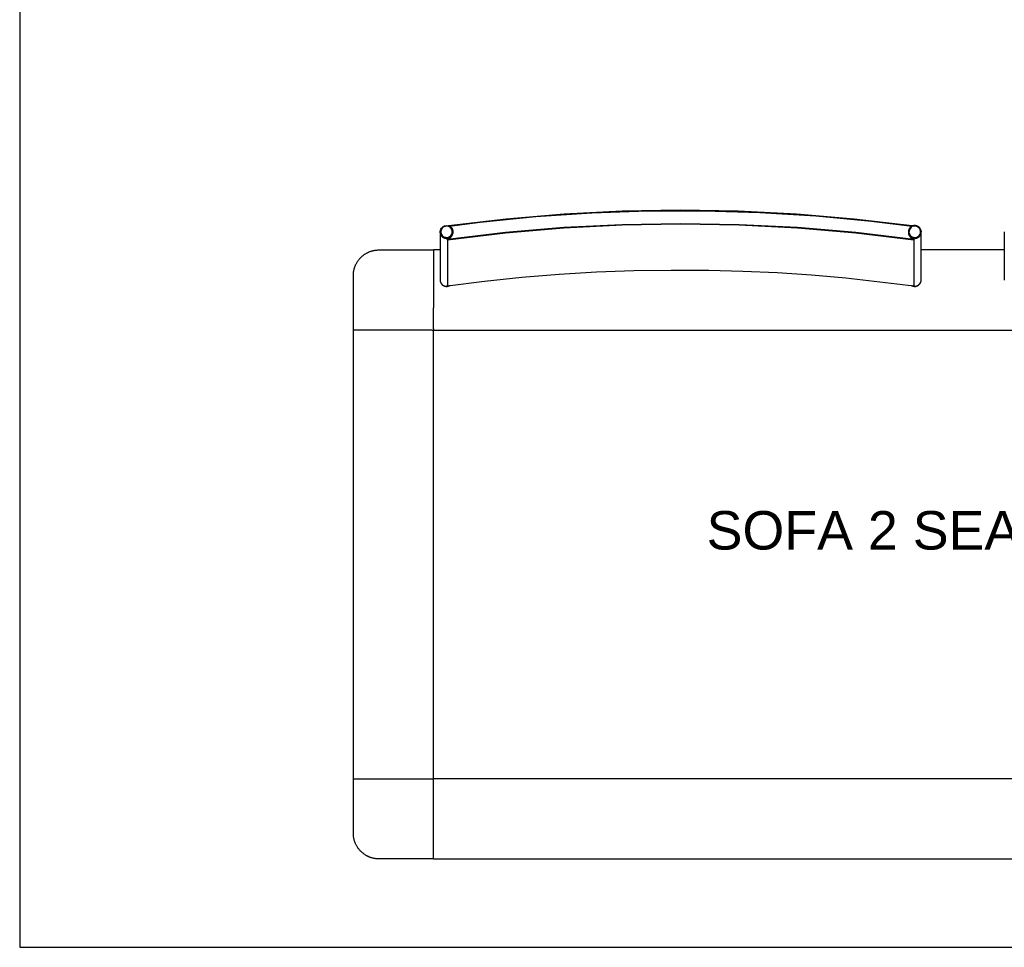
# Model space of a CAD drawing. Header units: millimetres. Extents: x -1470 to 7470, y -12049 to 6674.
# Tile 17 of 58: x -1470 to 65, y -5113 to -3666. Entities that reach past the tile are written whole.
import ezdxf

# ---------------------------------------------------------------- set-up
doc = ezdxf.new("R2010")
doc.units = ezdxf.units.MM
doc.header["$LTSCALE"] = 10
doc.layers.get('0').update_dxf_attribs({"true_color": 0x000000})
doc.styles.add('Arial Normale', font='txt')

msp = doc.modelspace()

# ---------------------------------------------------------------- linework, layer by layer
at = {"color": 18, "linetype": 'Continuous', "lineweight": 25, "true_color": 0x000000}
for p, q in [((-950.3, -4149.9), (-950.3, -4065.2)), ((-827.4, -4149.9), (-950.3, -4149.9)), ((-950.3, -4934.7), (-950.3, -4849.9)), ((-950.3, -4849.9), (-827.4, -4849.9))]:
    msp.add_line(p, q, dxfattribs=at)
at = {"color": 1, "true_color": 0xff0000}
msp.add_lwpolyline([(-1470.5, -5112.7), (7412.8, -5112.7), (7412.8, 674.6), (-1470.5, 674.6)], close=True, dxfattribs=at)
at = {"color": 18, "linetype": 'Continuous', "lineweight": 25, "true_color": 0x000000}
for points in [[(-79.2, -3987.3), (-169.2, -3976.8), (-259.5, -3969.2), (-350.1, -3964.7), (-440.7, -3963.2), (-531.3, -3964.7), (-621.8, -3969.3), (-712.1, -3976.9), (-802.1, -3987.5)], [(-79.4, -3988.2), (-142.3, -3980.5), (-229.4, -3972.4), (-316.6, -3967), (-403.9, -3964.5), (-491.3, -3964.7), (-578.7, -3967.7), (-665.9, -3973.6), (-752.8, -3982.2), (-800.6, -3988.2)], [(-76.4, -4008.6), (-166.9, -3997.9), (-257.8, -3990.2), (-348.8, -3985.6), (-440, -3984.1), (-531.2, -3985.6), (-622.2, -3990.2), (-713.1, -3997.9), (-803.6, -4008.6)], [(-76.5, -4009.6), (-167, -3998.8), (-257.8, -3991.2), (-348.9, -3986.6), (-440, -3985), (-531.1, -3986.6), (-622.2, -3991.2), (-713, -3998.8), (-803.5, -4009.6)], [(-65.2, -3995.1), (-65.3, -3994.7), (-65.3, -3994.4), (-65.4, -3994.1), (-65.6, -3993.7), (-65.7, -3993.4), (-65.8, -3993.1), (-66, -3992.8), (-66.1, -3992.4), (-66.3, -3992.1), (-66.4, -3991.8), (-66.6, -3991.5), (-66.8, -3991.3), (-67, -3991), (-67.3, -3990.7), (-67.5, -3990.4), (-67.7, -3990.2), (-68, -3989.9), (-68.2, -3989.7), (-68.5, -3989.5), (-68.7, -3989.2), (-69, -3989), (-69.3, -3988.8), (-69.6, -3988.6), (-69.9, -3988.4), (-70.2, -3988.3), (-70.5, -3988.1), (-70.8, -3988), (-71.1, -3987.8), (-71.5, -3987.7), (-71.8, -3987.6), (-72.1, -3987.5), (-72.5, -3987.4), (-72.8, -3987.3), (-73.1, -3987.2), (-73.5, -3987.2), (-73.8, -3987.1), (-74.2, -3987.1), (-74.5, -3987.1), (-74.9, -3987.1), (-75.2, -3987.1), (-75.6, -3987.1), (-75.9, -3987.1), (-76.3, -3987.1), (-76.6, -3987.2), (-77, -3987.2), (-77.3, -3987.3), (-77.6, -3987.4), (-78, -3987.5), (-78.3, -3987.6), (-78.6, -3987.7), (-79, -3987.9), (-79.3, -3988), (-79.6, -3988.2), (-79.9, -3988.3), (-80.2, -3988.5), (-80.5, -3988.7), (-80.8, -3988.9), (-81.1, -3989.1), (-81.3, -3989.3), (-81.6, -3989.5), (-81.9, -3989.8), (-82.1, -3990), (-82.3, -3990.3), (-82.6, -3990.5), (-82.8, -3990.8), (-83, -3991.1), (-83.2, -3991.4), (-83.4, -3991.6), (-83.6, -3991.9), (-83.8, -3992.2), (-83.9, -3992.6), (-84.1, -3992.9), (-84.2, -3993.2), (-84.4, -3993.5), (-84.5, -3993.8), (-84.6, -3994.2), (-84.7, -3994.5), (-84.8, -3994.9), (-84.8, -3995.2), (-84.9, -3995.5), (-84.9, -3995.9), (-85, -3996.2), (-85, -3996.6), (-85, -3996.9)], [(-79.3, -3988), (-79.2, -3987.3)], [(-79.2, -3987.3), (-79.2, -3988.1)], [(-815, -3996.9), (-815, -3997.1)], [(-815, -3997.1), (-815, -3997.4), (-815, -3997.8), (-814.9, -3998.1), (-814.9, -3998.5), (-814.8, -3998.8), (-814.8, -3999.2), (-814.7, -3999.5), (-814.6, -3999.8), (-814.5, -4000.2), (-814.4, -4000.5), (-814.2, -4000.8), (-814.1, -4001.1), (-814, -4001.4), (-813.8, -4001.7), (-813.6, -4002.1), (-813.4, -4002.3), (-813.2, -4002.6), (-813, -4002.9), (-812.8, -4003.2), (-812.6, -4003.5), (-812.4, -4003.7), (-812.2, -4004), (-811.9, -4004.2), (-811.7, -4004.5), (-811.4, -4004.7), (-811.1, -4004.9), (-810.8, -4005.1), (-810.6, -4005.3), (-810.3, -4005.5), (-810, -4005.7), (-809.7, -4005.8), (-809.4, -4006), (-809, -4006.1), (-808.7, -4006.3), (-808.4, -4006.4), (-808.1, -4006.5), (-807.7, -4006.6), (-807.4, -4006.7), (-807.1, -4006.8), (-806.7, -4006.8), (-806.4, -4006.9), (-806, -4006.9), (-805.7, -4007), (-805.3, -4007), (-805, -4007), (-804.7, -4007), (-804.3, -4007), (-804, -4006.9), (-803.6, -4006.9), (-803.3, -4006.8), (-802.9, -4006.8), (-802.6, -4006.7), (-802.3, -4006.6), (-801.9, -4006.5), (-801.6, -4006.4), (-801.3, -4006.3), (-801, -4006.1), (-800.6, -4006), (-800.3, -4005.8), (-800, -4005.7), (-799.7, -4005.5), (-799.4, -4005.3), (-799.2, -4005.1), (-798.9, -4004.9), (-798.6, -4004.7), (-798.3, -4004.5), (-798.1, -4004.2), (-797.8, -4004), (-797.6, -4003.7), (-797.4, -4003.5), (-797.2, -4003.2), (-797, -4002.9), (-796.8, -4002.6), (-796.6, -4002.3), (-796.4, -4002.1), (-796.2, -4001.7), (-796, -4001.4), (-795.9, -4001.1), (-795.8, -4000.8), (-795.6, -4000.5), (-795.5, -4000.2), (-795.4, -3999.8), (-795.3, -3999.5), (-795.2, -3999.2), (-795.2, -3998.8), (-795.1, -3998.5), (-795.1, -3998.1), (-795, -3997.8), (-795, -3997.4), (-795, -3997.1)], [(-815, -3997.1), (-815, -4071.8)], [(-803.6, -4008.6), (-803.3, -4008.5), (-803.1, -4008.4), (-802.8, -4008.3), (-802.5, -4008.2), (-802.2, -4008), (-802, -4007.9), (-801.7, -4007.8), (-801.4, -4007.6), (-801.1, -4007.5), (-800.9, -4007.3), (-800.6, -4007.1), (-800.3, -4006.9), (-800.1, -4006.8), (-799.8, -4006.6), (-799.5, -4006.3), (-799.3, -4006.1), (-799.1, -4006), (-798.9, -4005.8), (-798.8, -4005.7), (-798.6, -4005.5), (-798.4, -4005.3), (-798.3, -4005.1), (-798.1, -4005), (-798, -4004.8), (-797.8, -4004.6), (-797.6, -4004.4), (-797.5, -4004.2), (-797.3, -4004), (-797.2, -4003.8), (-797.1, -4003.6), (-796.9, -4003.4), (-796.8, -4003.2), (-796.6, -4002.8), (-796.4, -4002.5), (-796.2, -4002.1), (-796.1, -4001.8), (-795.9, -4001.4), (-795.8, -4001.1), (-795.6, -4000.7), (-795.5, -4000.3), (-795.4, -4000), (-795.3, -3999.6), (-795.2, -3999.3), (-795.2, -3999.2), (-795.1, -3999), (-795.1, -3998.8), (-795.1, -3998.7), (-795.1, -3998.5), (-795, -3998.3), (-795, -3998.2), (-795, -3998), (-795, -3997.8), (-795, -3997.8), (-795, -3997.7), (-795, -3997.5), (-795.1, -3997.1)], [(-795, -3997.1), (-795, -3996.9)], [(-795, -3997.1), (-795, -3997.1)], [(-85, -3996.9), (-85, -3997.1)], [(-85, -3997.1), (-85, -3997.4), (-85, -3997.8), (-84.9, -3998.1), (-84.9, -3998.5), (-84.8, -3998.8), (-84.8, -3999.2), (-84.7, -3999.5), (-84.6, -3999.8), (-84.5, -4000.2), (-84.4, -4000.5), (-84.2, -4000.8), (-84.1, -4001.1), (-84, -4001.4), (-83.8, -4001.8), (-83.6, -4002.1), (-83.4, -4002.3), (-83.3, -4002.6), (-83.1, -4002.9), (-82.8, -4003.2), (-82.6, -4003.5), (-82.4, -4003.7), (-82.2, -4004), (-81.9, -4004.2), (-81.7, -4004.5), (-81.4, -4004.7), (-81.1, -4004.9), (-80.8, -4005.1), (-80.6, -4005.3), (-80.3, -4005.5), (-80, -4005.7), (-79.7, -4005.8), (-79.4, -4006), (-79, -4006.1), (-78.7, -4006.3), (-78.4, -4006.4), (-78.1, -4006.5), (-77.7, -4006.6), (-77.4, -4006.7), (-77.1, -4006.8), (-76.7, -4006.8), (-76.4, -4006.9), (-76, -4006.9), (-75.7, -4007), (-75.3, -4007), (-75, -4007), (-74.7, -4007), (-74.3, -4007), (-74, -4006.9), (-73.6, -4006.9), (-73.3, -4006.8), (-72.9, -4006.8), (-72.6, -4006.7), (-72.3, -4006.6), (-71.9, -4006.5), (-71.6, -4006.4), (-71.3, -4006.3), (-71, -4006.1), (-70.6, -4006), (-70.3, -4005.8), (-70, -4005.7), (-69.7, -4005.5), (-69.4, -4005.3), (-69.2, -4005.1), (-68.9, -4004.9), (-68.6, -4004.7), (-68.3, -4004.5), (-68.1, -4004.2), (-67.8, -4004), (-67.6, -4003.7), (-67.4, -4003.5), (-67.2, -4003.2), (-66.9, -4002.9), (-66.7, -4002.6), (-66.6, -4002.3), (-66.4, -4002.1), (-66.2, -4001.8), (-66, -4001.4), (-65.9, -4001.1), (-65.8, -4000.8), (-65.6, -4000.5), (-65.5, -4000.2), (-65.4, -3999.8), (-65.3, -3999.5), (-65.2, -3999.2), (-65.2, -3998.8), (-65.1, -3998.5), (-65.1, -3998.1), (-65, -3997.8), (-65, -3997.4), (-65, -3997.1)], [(-85, -3997.1), (-85, -3997.4), (-85, -3997.8), (-84.9, -3998.1), (-84.9, -3998.5), (-84.8, -3998.8), (-84.8, -3999.2), (-84.7, -3999.5), (-84.6, -3999.8), (-84.5, -4000.2), (-84.4, -4000.5), (-84.2, -4000.8), (-84.1, -4001.1), (-84, -4001.4), (-83.8, -4001.7), (-83.6, -4002.1), (-83.4, -4002.3), (-83.2, -4002.6), (-83, -4002.9), (-82.8, -4003.2), (-82.6, -4003.5), (-82.4, -4003.7), (-82.2, -4004), (-81.9, -4004.2), (-81.7, -4004.5), (-81.4, -4004.7), (-81.1, -4004.9), (-80.8, -4005.1), (-80.6, -4005.3), (-80.3, -4005.5), (-80, -4005.7), (-79.7, -4005.8), (-79.4, -4006), (-79, -4006.1), (-78.7, -4006.3), (-78.4, -4006.4), (-78.1, -4006.5), (-77.7, -4006.6), (-77.4, -4006.7), (-77.1, -4006.8), (-76.7, -4006.8), (-76.4, -4006.9), (-76, -4006.9), (-75.7, -4007), (-75.3, -4007), (-75, -4007), (-74.7, -4007), (-74.3, -4007), (-74, -4006.9), (-73.6, -4006.9), (-73.3, -4006.8), (-72.9, -4006.8), (-72.6, -4006.7), (-72.3, -4006.6), (-71.9, -4006.5), (-71.6, -4006.4), (-71.3, -4006.3), (-71, -4006.1), (-70.6, -4006), (-70.3, -4005.8), (-70, -4005.7), (-69.7, -4005.5), (-69.4, -4005.3), (-69.2, -4005.1), (-68.9, -4004.9), (-68.6, -4004.7), (-68.3, -4004.5), (-68.1, -4004.2), (-67.8, -4004), (-67.6, -4003.7), (-67.4, -4003.5), (-67.2, -4003.2), (-67, -4002.9), (-66.8, -4002.6), (-66.6, -4002.3), (-66.4, -4002.1), (-66.2, -4001.7), (-66, -4001.4), (-65.9, -4001.1), (-65.8, -4000.8), (-65.6, -4000.5), (-65.5, -4000.2), (-65.4, -3999.8), (-65.3, -3999.5), (-65.2, -3999.2), (-65.2, -3998.8), (-65.1, -3998.5), (-65.1, -3998.1), (-65, -3997.8), (-65, -3997.4), (-65, -3997.1)], [(-85, -3997.1), (-85, -3997.1)], [(-84.9, -3997.1), (-84.9, -3998), (-84.9, -3998.3), (-84.9, -3998.5), (-84.9, -3998.7), (-84.8, -3998.9), (-84.8, -3999.1), (-84.8, -3999.3), (-84.8, -3999.4), (-84.7, -3999.6), (-84.7, -3999.7), (-84.7, -3999.9), (-84.6, -4000.2), (-84.5, -4000.4), (-84.4, -4000.7), (-84.3, -4001), (-84.2, -4001.3), (-84, -4001.7), (-83.8, -4002.1), (-83.6, -4002.5), (-83.5, -4002.7), (-83.4, -4002.9), (-83.3, -4003.1), (-83.1, -4003.3), (-83, -4003.5), (-82.9, -4003.7), (-82.7, -4004), (-82.4, -4004.4), (-82.2, -4004.6), (-82, -4004.8), (-81.8, -4005), (-81.6, -4005.2), (-81.5, -4005.4), (-81.3, -4005.6), (-81.1, -4005.8), (-80.9, -4006), (-80.7, -4006.2), (-80.4, -4006.4), (-80.2, -4006.5), (-80, -4006.7), (-79.8, -4006.9), (-79.6, -4007), (-79.3, -4007.2), (-79.1, -4007.3), (-78.8, -4007.5), (-78.5, -4007.7), (-78.1, -4007.9), (-77.8, -4008), (-77.4, -4008.2), (-77.1, -4008.3), (-76.7, -4008.5), (-76.4, -4008.6)], [(-65.2, -3995.1), (-65, -3996.9)], [(-65, -3997.1), (-65, -3996.9)], [(-65, -4071.8), (-65, -3997.1)], [(64.6, -3996.9), (64.6, -3997.1)], [(64.6, -3997.1), (64.6, -3997.4)], [(64.6, -3997.1), (64.6, -4071.8)], [(-803.6, -4008.6), (-803.6, -4079.8)], [(-803.5, -4009.6), (-803.6, -4008.6)], [(-803.5, -4009.6), (-803.5, -4080.8)], [(-76.5, -4009.6), (-76.4, -4008.6)], [(-76.5, -4009.6), (-76.5, -4080.8)], [(-76.4, -4008.6), (-76.4, -4079.8)], [(-950.3, -4065.2), (-950.2, -4063.7), (-950.2, -4062.3), (-950.1, -4060.9), (-950, -4060.2), (-949.9, -4059.5), (-949.8, -4058.7), (-949.7, -4057.9), (-949.5, -4057.2), (-949.3, -4056.4), (-949.2, -4055.6), (-949, -4054.8), (-948.8, -4054), (-948.5, -4053.3), (-948.3, -4052.6), (-948.1, -4051.9), (-947.8, -4051.2), (-947.6, -4050.5), (-947.3, -4049.8), (-947, -4049.1), (-946.7, -4048.4), (-946.4, -4047.8), (-945.9, -4046.8), (-945.4, -4045.9), (-944.9, -4045), (-944.4, -4044.1), (-943.8, -4043.2), (-943.2, -4042.3), (-942.6, -4041.4), (-941.9, -4040.5), (-941.2, -4039.6), (-940.5, -4038.8), (-939.7, -4037.9), (-938.9, -4037.1), (-938.3, -4036.5), (-937.7, -4035.9), (-937.1, -4035.3), (-936.5, -4034.8), (-935.8, -4034.2), (-935.2, -4033.7), (-934.5, -4033.2), (-933.8, -4032.7), (-933.2, -4032.2), (-932.5, -4031.7), (-931.8, -4031.3), (-931.1, -4030.9), (-930.4, -4030.4), (-929.7, -4030), (-929, -4029.7), (-928.3, -4029.3), (-927.6, -4028.9), (-926.9, -4028.6), (-926.1, -4028.3), (-925.4, -4028), (-924.7, -4027.7), (-923.9, -4027.4), (-923.2, -4027.1), (-922.4, -4026.9), (-921.6, -4026.6), (-920.9, -4026.4), (-920.1, -4026.2), (-919.4, -4026), (-918.6, -4025.9), (-917.8, -4025.7), (-917, -4025.6), (-916.3, -4025.4), (-915, -4025.3), (-913.6, -4025.2), (-912.3, -4025.1), (-911, -4025), (-908.1, -4025), (-825.4, -4024.9)], [(-815, -4024.9), (-825.4, -4024.9)], [(-825.4, -4024.9), (-825.4, -4034.9)], [(-825.4, -4034.9), (-825.4, -4115.3)], [(64.6, -4024.9), (-65, -4024.9)], [(-803.5, -4080.8), (-745.6, -4073.6), (-687.6, -4067.6), (-629.5, -4062.9), (-571.2, -4059.4), (-512.9, -4057.2), (-454.6, -4056.3), (-396.2, -4056.6), (-342.8, -4058), (-289.4, -4060.4), (-236, -4063.9), (-182.7, -4068.5), (-76.5, -4080.8)], [(-815, -4071.8), (-815, -4072.1), (-815, -4072.5), (-814.9, -4072.8), (-814.9, -4073.1), (-814.8, -4073.5), (-814.8, -4073.8), (-814.7, -4074.2), (-814.6, -4074.5), (-814.5, -4074.8), (-814.4, -4075.1), (-814.2, -4075.5), (-814.1, -4075.8), (-814, -4076.1), (-813.8, -4076.4), (-813.6, -4076.7), (-813.5, -4077), (-813.3, -4077.3), (-813.1, -4077.6), (-812.9, -4077.8), (-812.6, -4078.1), (-812.4, -4078.4), (-812.2, -4078.6), (-811.9, -4078.8), (-811.7, -4079.1), (-811.4, -4079.3), (-811.2, -4079.5), (-810.9, -4079.7), (-810.6, -4079.9), (-810.3, -4080.1), (-810, -4080.3), (-809.7, -4080.5), (-809.4, -4080.6), (-809.1, -4080.8), (-808.8, -4080.9), (-808.5, -4081), (-808.1, -4081.1), (-807.8, -4081.2), (-807.5, -4081.3), (-807.1, -4081.4), (-806.8, -4081.5), (-806.5, -4081.5), (-806.1, -4081.6), (-805.8, -4081.6), (-805.4, -4081.6), (-805.1, -4081.6), (-804.7, -4081.6), (-804.4, -4081.6), (-804, -4081.6), (-803.7, -4081.6), (-803.4, -4081.5), (-803, -4081.4), (-802.7, -4081.4), (-802.4, -4081.3), (-802, -4081.2), (-801.7, -4081.1), (-801.4, -4081), (-801.1, -4080.8), (-800.7, -4080.7), (-800.4, -4080.5), (-800.1, -4080.4)], [(-815, -4071.8), (-815, -4072.1), (-815, -4072.5), (-814.9, -4072.8), (-814.9, -4073.1), (-814.8, -4073.5), (-814.8, -4073.8), (-814.7, -4074.2), (-814.6, -4074.5), (-814.5, -4074.8), (-814.4, -4075.1), (-814.2, -4075.5), (-814.1, -4075.8), (-814, -4076.1), (-813.8, -4076.4), (-813.6, -4076.7), (-813.5, -4077), (-813.3, -4077.3), (-813.1, -4077.6), (-812.9, -4077.8), (-812.6, -4078.1), (-812.4, -4078.4), (-812.2, -4078.6), (-811.9, -4078.9), (-811.7, -4079.1), (-811.4, -4079.3), (-811.1, -4079.5), (-810.9, -4079.7), (-810.6, -4079.9), (-810.3, -4080.1), (-810, -4080.3), (-809.7, -4080.5), (-809.4, -4080.6), (-809.1, -4080.8), (-808.8, -4080.9), (-808.4, -4081), (-808.1, -4081.1), (-807.8, -4081.2), (-807.5, -4081.3), (-807.1, -4081.4), (-806.8, -4081.5), (-806.4, -4081.5), (-806.1, -4081.6), (-805.8, -4081.6), (-805.4, -4081.6), (-805.1, -4081.6), (-804.7, -4081.6), (-804.4, -4081.6), (-804, -4081.6), (-803.7, -4081.6), (-803.3, -4081.5), (-803, -4081.4), (-802.7, -4081.4), (-802.3, -4081.3), (-802, -4081.2), (-801.7, -4081.1), (-801.4, -4080.9), (-801, -4080.8), (-800.7, -4080.7), (-800.4, -4080.5)], [(-815, -4071.8), (-815, -4071.9)], [(-815, -4071.9), (-815, -4072.3), (-815, -4072.6), (-814.9, -4073), (-814.9, -4073.3), (-814.8, -4073.7), (-814.8, -4074), (-814.7, -4074.3), (-814.6, -4074.7), (-814.5, -4075), (-814.4, -4075.3), (-814.2, -4075.6), (-814.1, -4076), (-814, -4076.3), (-813.8, -4076.6), (-813.6, -4076.9), (-813.4, -4077.2), (-813.3, -4077.5), (-813.1, -4077.7), (-812.8, -4078), (-812.6, -4078.3), (-812.4, -4078.5), (-812.2, -4078.8), (-811.9, -4079), (-811.7, -4079.3), (-811.4, -4079.5), (-811.1, -4079.7), (-810.9, -4079.9), (-810.6, -4080.1), (-810.3, -4080.3), (-810, -4080.5), (-809.7, -4080.6), (-809.4, -4080.8), (-809.1, -4080.9), (-808.8, -4081.1), (-808.4, -4081.2), (-808.1, -4081.3), (-807.8, -4081.4), (-807.4, -4081.5), (-807.1, -4081.6), (-806.8, -4081.7), (-806.4, -4081.7), (-806.1, -4081.8), (-805.7, -4081.8), (-805.4, -4081.8), (-805.1, -4081.8), (-804.7, -4081.8), (-804.4, -4081.8), (-804, -4081.8), (-803.7, -4081.7), (-803.3, -4081.7), (-803, -4081.6), (-802.7, -4081.5), (-802.3, -4081.4), (-802, -4081.4), (-801.7, -4081.2), (-801.3, -4081.1), (-801, -4081), (-800.7, -4080.8), (-800.4, -4080.7), (-800.1, -4080.5), (-799.8, -4080.4)], [(-803.5, -4080.8), (-803.6, -4079.8)], [(-80, -4080.5), (-79.7, -4080.7), (-79.4, -4080.8), (-79, -4081), (-78.7, -4081.1), (-78.4, -4081.2), (-78.1, -4081.3), (-77.7, -4081.4), (-77.4, -4081.5), (-77.1, -4081.6), (-76.7, -4081.7), (-76.4, -4081.7), (-76, -4081.8), (-75.7, -4081.8), (-75.4, -4081.8), (-75, -4081.8), (-74.7, -4081.8), (-74.3, -4081.8), (-74, -4081.8), (-73.6, -4081.7), (-73.3, -4081.7), (-72.9, -4081.6), (-72.6, -4081.5), (-72.3, -4081.4), (-71.9, -4081.3), (-71.6, -4081.2), (-71.3, -4081.1), (-71, -4081), (-70.7, -4080.8), (-70.3, -4080.7), (-70, -4080.5), (-69.7, -4080.3), (-69.5, -4080.1), (-69.2, -4079.9), (-68.9, -4079.7), (-68.6, -4079.5), (-68.4, -4079.3), (-68.1, -4079.1), (-67.9, -4078.8), (-67.6, -4078.6), (-67.4, -4078.3), (-67.2, -4078), (-67, -4077.8), (-66.8, -4077.5), (-66.6, -4077.2), (-66.4, -4076.9), (-66.2, -4076.6), (-66.1, -4076.3), (-65.9, -4076), (-65.8, -4075.7), (-65.6, -4075.3), (-65.5, -4075), (-65.4, -4074.7), (-65.3, -4074.3), (-65.2, -4074), (-65.2, -4073.7), (-65.1, -4073.3), (-65.1, -4073), (-65, -4072.6), (-65, -4072.3), (-65, -4071.9)], [(-79.7, -4080.5), (-79.3, -4080.6), (-79, -4080.8), (-78.7, -4080.9), (-78.4, -4081), (-78.1, -4081.2), (-77.7, -4081.3), (-77.4, -4081.3), (-77.1, -4081.4), (-76.7, -4081.5), (-76.4, -4081.5), (-76, -4081.6), (-75.7, -4081.6), (-75.3, -4081.6), (-75, -4081.6), (-74.7, -4081.6), (-74.3, -4081.6), (-74, -4081.6), (-73.6, -4081.5), (-73.3, -4081.5), (-72.9, -4081.4), (-72.6, -4081.3), (-72.3, -4081.3), (-71.9, -4081.2), (-71.6, -4081), (-71.3, -4080.9), (-71, -4080.8), (-70.6, -4080.6), (-70.3, -4080.5), (-70, -4080.3), (-69.7, -4080.1), (-69.4, -4080), (-69.2, -4079.8), (-68.9, -4079.6), (-68.6, -4079.3), (-68.4, -4079.1), (-68.1, -4078.9), (-67.9, -4078.6), (-67.6, -4078.4), (-67.4, -4078.1), (-67.2, -4077.9), (-67, -4077.6), (-66.8, -4077.3), (-66.6, -4077), (-66.4, -4076.7), (-66.2, -4076.4), (-66.1, -4076.1), (-65.9, -4075.8), (-65.8, -4075.5), (-65.6, -4075.2), (-65.5, -4074.8), (-65.4, -4074.5), (-65.3, -4074.2), (-65.2, -4073.8), (-65.2, -4073.5), (-65.1, -4073.1), (-65.1, -4072.8), (-65, -4072.5), (-65, -4072.1), (-65, -4071.8)], [(-79.6, -4080.5), (-79.3, -4080.7), (-78.9, -4080.8), (-78.6, -4081), (-78.3, -4081.1), (-78, -4081.2), (-77.6, -4081.3), (-77.3, -4081.4), (-77, -4081.4), (-76.6, -4081.5), (-76.3, -4081.6), (-76, -4081.6), (-75.6, -4081.6), (-75.3, -4081.6), (-74.9, -4081.6), (-74.6, -4081.6), (-74.2, -4081.6), (-73.9, -4081.6), (-73.5, -4081.5), (-73.2, -4081.5), (-72.9, -4081.4), (-72.5, -4081.3), (-72.2, -4081.2), (-71.9, -4081.1), (-71.5, -4081), (-71.2, -4080.9), (-70.9, -4080.8), (-70.6, -4080.6), (-70.3, -4080.5), (-70, -4080.3), (-69.7, -4080.1), (-69.4, -4079.9), (-69.1, -4079.7), (-68.9, -4079.5), (-68.6, -4079.3), (-68.3, -4079.1), (-68.1, -4078.8), (-67.8, -4078.6), (-67.6, -4078.4), (-67.4, -4078.1), (-67.1, -4077.8), (-66.9, -4077.6), (-66.7, -4077.3), (-66.5, -4077), (-66.4, -4076.7), (-66.2, -4076.4), (-66, -4076.1), (-65.9, -4075.8), (-65.8, -4075.5), (-65.6, -4075.1), (-65.5, -4074.8), (-65.4, -4074.5), (-65.3, -4074.2), (-65.2, -4073.8), (-65.2, -4073.5), (-65.1, -4073.1), (-65.1, -4072.8), (-65, -4072.5), (-65, -4072.1), (-65, -4071.8)], [(-76.5, -4080.8), (-76.4, -4079.8)], [(-65, -4071.9), (-65, -4071.8)], [(64.6, -4071.8), (64.6, -4071.9)], [(-825.4, -4147.9), (-825.4, -4115.3)], [(-950.3, -4849.9), (-950.3, -4150.1)], [(-827.4, -4149.9), (-825.4, -4149.9)], [(-825.4, -4147.9), (-825.4, -4148.5)], [(-825.4, -4148.5), (-825.4, -4148.9)], [(-825.4, -4149.9), (774.6, -4149.9)], [(-825.4, -4774.9), (-825.4, -4150.1)], [(-825.4, -4849.9), (-825.4, -4774.9)], [(-827.4, -4849.9), (-825.4, -4849.9)], [(774.6, -4849.9), (-825.4, -4849.9)], [(-825.4, -4851.9), (-825.4, -4849.9)], [(-825.4, -4884.5), (-825.4, -4851.9)], [(-825.4, -4964.9), (-825.4, -4884.5)], [(-825.4, -4974.9), (-909.6, -4974.8), (-911.3, -4974.8), (-912.9, -4974.7), (-913.8, -4974.6), (-914.6, -4974.6), (-915.4, -4974.5), (-916.3, -4974.4), (-917, -4974.3), (-917.8, -4974.1), (-918.6, -4974), (-919.4, -4973.8), (-920.1, -4973.6), (-920.9, -4973.4), (-921.6, -4973.2), (-922.4, -4973), (-923.2, -4972.7), (-923.9, -4972.4), (-924.7, -4972.2), (-925.4, -4971.9), (-926.1, -4971.6), (-926.9, -4971.2), (-927.6, -4970.9), (-928.3, -4970.5), (-929, -4970.2), (-929.7, -4969.8), (-930.4, -4969.4), (-931.1, -4969), (-931.8, -4968.5), (-932.5, -4968.1), (-933.2, -4967.6), (-933.8, -4967.1), (-934.5, -4966.6), (-935.2, -4966.1), (-935.8, -4965.6), (-936.5, -4965.1), (-937.1, -4964.5), (-937.7, -4963.9), (-938.3, -4963.3), (-938.9, -4962.8), (-939.7, -4961.9), (-940.5, -4961.1), (-941.2, -4960.2), (-941.9, -4959.3), (-942.6, -4958.4), (-943.2, -4957.5), (-943.8, -4956.6), (-944.4, -4955.7), (-944.9, -4954.8), (-945.4, -4953.9), (-945.9, -4953), (-946.4, -4952.1), (-946.7, -4951.4), (-947, -4950.7), (-947.3, -4950), (-947.6, -4949.3), (-947.8, -4948.7), (-948.1, -4948), (-948.3, -4947.3), (-948.5, -4946.6), (-948.8, -4945.8), (-949, -4945), (-949.2, -4944.2), (-949.3, -4943.5), (-949.5, -4942.7), (-949.7, -4941.9), (-949.8, -4941.1), (-949.9, -4940.3), (-950, -4939.6), (-950.1, -4938.9), (-950.2, -4937.5), (-950.2, -4936.1), (-950.3, -4934.7)], [(-825.4, -4974.9), (-825.4, -4964.9)], [(-825.4, -4974.9), (824.6, -4974.9)]]:
    msp.add_lwpolyline(points, dxfattribs=at)
for points in [[(-795, -3996.9), (-795.2, -3998.8), (-795.7, -4000.6), (-796.6, -4002.3), (-797.8, -4003.7), (-799.2, -4004.9), (-800.8, -4005.9), (-802.6, -4006.5), (-804.5, -4006.8), (-806.4, -4006.7), (-808.3, -4006.2), (-810, -4005.5), (-811.5, -4004.4), (-812.9, -4003), (-813.9, -4001.4), (-814.6, -3999.7), (-815, -3997.9), (-815, -3996), (-814.6, -3994.2), (-813.9, -3992.4), (-812.9, -3990.8), (-811.5, -3989.5), (-810, -3988.4), (-808.3, -3987.6), (-806.4, -3987.2), (-804.5, -3987.1), (-802.6, -3987.4), (-800.8, -3988), (-799.2, -3988.9), (-797.8, -3990.1), (-796.6, -3991.6), (-795.7, -3993.3), (-795.2, -3995.1)], [(-796, -3996.8), (-796.2, -3995), (-796.7, -3993.3), (-797.6, -3991.7), (-798.8, -3990.3), (-800.2, -3989.2), (-801.9, -3988.4), (-803.6, -3988), (-805.5, -3987.9), (-807.3, -3988.2), (-809, -3988.8), (-810.5, -3989.7), (-811.8, -3991), (-812.9, -3992.5), (-813.6, -3994.1), (-814, -3995.9), (-814, -3997.6), (-813.6, -3999.4), (-812.9, -4001.1), (-811.8, -4002.5), (-810.5, -4003.8), (-809, -4004.7), (-807.3, -4005.3), (-805.5, -4005.6), (-803.6, -4005.5), (-801.9, -4005.1), (-800.2, -4004.3), (-798.8, -4003.2), (-797.6, -4001.8), (-796.7, -4000.2), (-796.2, -3998.5)], [(-66.2, -3995.1), (-66.7, -3993.4), (-67.5, -3991.8), (-68.7, -3990.4), (-70.1, -3989.3), (-71.8, -3988.5), (-73.5, -3988), (-75.3, -3987.9), (-77.1, -3988.1), (-78.9, -3988.7), (-80.4, -3989.7), (-81.8, -3990.9), (-82.8, -3992.4), (-83.6, -3994), (-83.9, -3995.7), (-84, -3997.5), (-83.6, -3999.3), (-82.9, -4001), (-81.9, -4002.4), (-80.6, -4003.7), (-79.1, -4004.7), (-77.4, -4005.3), (-75.6, -4005.6), (-73.8, -4005.5), (-72, -4005.1), (-70.3, -4004.3), (-68.9, -4003.3), (-67.7, -4001.9), (-66.8, -4000.4), (-66.2, -3998.7), (-66, -3996.9)]]:
    msp.add_lwpolyline(points, close=True, dxfattribs=at)
at = {"color": 8, "linetype": 'Continuous', "lineweight": 25, "true_color": 0x808080}
msp.add_lwpolyline([(-85, -3996.9), (-85, -3997.3), (-85, -3997.6), (-84.9, -3998), (-84.9, -3998.3), (-84.8, -3998.6), (-84.8, -3999), (-84.7, -3999.3), (-84.6, -3999.7), (-84.5, -4000), (-84.4, -4000.3), (-84.2, -4000.6), (-84.1, -4001), (-84, -4001.3), (-83.8, -4001.6), (-83.6, -4001.9), (-83.4, -4002.2), (-83.3, -4002.5), (-83.1, -4002.7), (-82.8, -4003), (-82.6, -4003.3), (-82.4, -4003.6), (-82.2, -4003.8), (-81.9, -4004), (-81.7, -4004.3), (-81.4, -4004.5), (-81.1, -4004.7), (-80.8, -4004.9), (-80.6, -4005.1), (-80.3, -4005.3), (-80, -4005.5), (-79.7, -4005.7), (-79.4, -4005.8), (-79, -4006), (-78.7, -4006.1), (-78.4, -4006.2), (-78.1, -4006.3), (-77.7, -4006.4), (-77.4, -4006.5), (-77.1, -4006.6), (-76.7, -4006.7), (-76.4, -4006.7), (-76, -4006.8), (-75.7, -4006.8), (-75.3, -4006.8), (-75, -4006.8), (-74.7, -4006.8), (-74.3, -4006.8), (-74, -4006.8), (-73.6, -4006.7), (-73.3, -4006.7), (-72.9, -4006.6), (-72.6, -4006.5), (-72.3, -4006.4), (-71.9, -4006.3), (-71.6, -4006.2), (-71.3, -4006.1), (-71, -4006), (-70.6, -4005.8), (-70.3, -4005.7), (-70, -4005.5), (-69.7, -4005.3), (-69.4, -4005.1), (-69.2, -4004.9), (-68.9, -4004.7), (-68.6, -4004.5), (-68.3, -4004.3), (-68.1, -4004), (-67.8, -4003.8), (-67.6, -4003.6), (-67.4, -4003.3), (-67.2, -4003), (-66.9, -4002.7), (-66.7, -4002.5), (-66.6, -4002.2), (-66.4, -4001.9), (-66.2, -4001.6), (-66, -4001.3), (-65.9, -4001), (-65.8, -4000.6), (-65.6, -4000.3), (-65.5, -4000), (-65.4, -3999.7), (-65.3, -3999.3), (-65.2, -3999), (-65.2, -3998.6), (-65.1, -3998.3), (-65.1, -3998), (-65, -3997.6), (-65, -3997.3), (-65, -3996.9)], dxfattribs=at)

# ---------------------------------------------------------------- texts
at = {"insert": (-1.3, -4432.3), "char_height": 60, "width": 1698.913, "attachment_point": 2, "style": 'Arial Normale'}
msp.add_mtext('SOFA 2 SEATER CX', dxfattribs=at)

doc.saveas('drawing.dxf')
